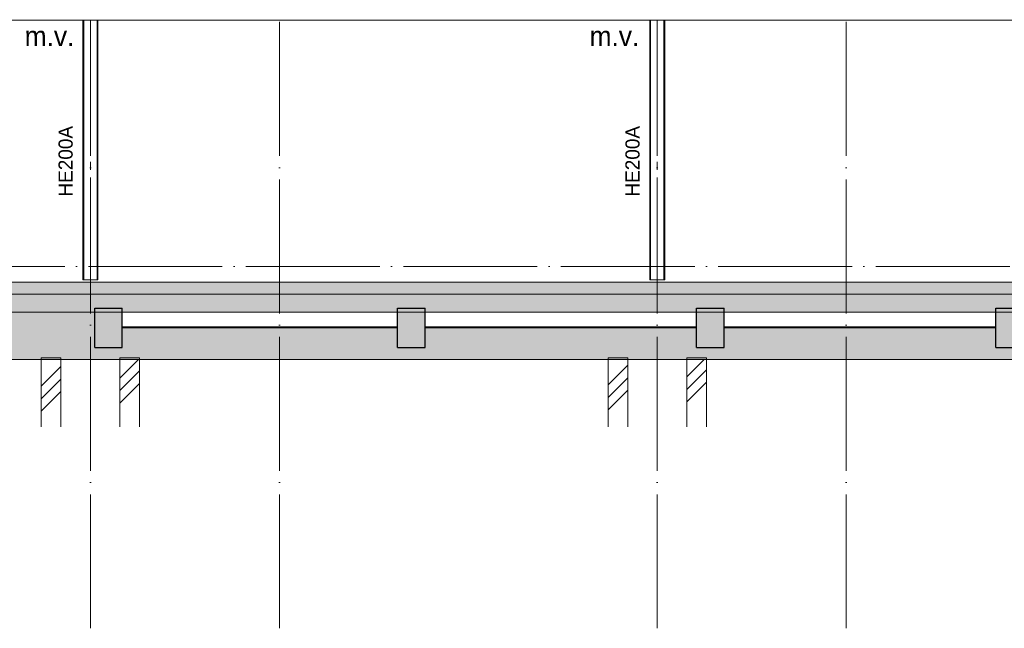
# Model space of a CAD drawing. Header units: millimetres. Extents: x 4517 to 474157, y -4632 to 9900.
# Tile 105 of 114: x 424029 to 436534, y -4594 to 3135. Entities that reach past the tile are written whole.
import ezdxf

# ---------------------------------------------------------------- set-up
doc = ezdxf.new("R2010")
doc.units = ezdxf.units.MM
for name, pattern in [('WSP_hartlijn', [800, 500, -100, 100, -100]), ('WSP_hhidden', [250, 150, -100]), ('WSP_stramienlijn', [2000, 1700, -150, 0, -150])]:
    doc.linetypes.add(name, pattern=pattern)
for name, color, linetype, lineweight in [('00_algemeen - hartlijn', 7, 'WSP_hartlijn', 13), ('00_algemeen - hhidden - 0_13mm', 7, 'WSP_hhidden', 13), ('00_text', 7, 'Continuous', 13), ('07_stramien', 4, 'Continuous', 13), ('07_stramien - levels', 7, 'Continuous', 13), ('16_funderingsconstructies', 2, 'Continuous', 18), ('16_funderingsconstructies - voeten en balken -cut-', 3, 'Continuous', 25), ('17_paalfunderingen - prefab', 2, 'Continuous', 18), ('23_vloeren', 2, 'Continuous', 18), ('28_hoofddraagconstructies - kolommen en liggers', 1, 'Continuous', 13), ('28_hoofddraagconstructies - kolommen en liggers - staal', 1, 'Continuous', 13), ('28_hoofddraagconstructies - tags', 7, 'Continuous', 18)]:
    doc.layers.add(name, color=color, linetype=linetype, lineweight=lineweight)
doc.layers.add('16_funderingsconstructies - voeten en balken', color=2, linetype='Continuous')
doc.styles.add('Revittext', font='txt', dxfattribs={"height": 250})
doc.styles.add('Revittext_1', font='txt', dxfattribs={"height": 180})
pattern_1 = [(45, (-40095.26, 0), (-449.013, 449.013), []), (45, (-39936.5, 0), (0, 898.026), []), (45, (-40254, 0), (0, 898.026), [])]

# ---------------------------------------------------------------- blocks, each defined once
blk = doc.blocks.new('28_WSP_SC_staal - HE v21-0 - HE200A - S235-V113-as H')
at = {"layer": '00_algemeen - hartlijn'}
blk.add_line((-12200, -170), (-12200, 3130), dxfattribs=at)
blk = doc.blocks.new('28_WSP_SF_staal - HFL v21-0 - Lequ 200x200x16 - S235-1314732-as H')
at = {"layer": '00_algemeen - hhidden - 0_13mm'}
blk.add_line((-18995, -764), (-15500, -764), dxfattribs=at)
blk = doc.blocks.new('28_WSP_SF_staal - HFL v21-0 - Lequ 200x200x16 - S235-1314718-as H')
at = {"layer": '00_algemeen - hhidden - 0_13mm'}
blk.add_line((-15150, -764), (-11700, -764), dxfattribs=at)
blk = doc.blocks.new('17_WSP_FD_prefab - fundatiepaal v18-0 - 250x250-V115-as H')
at = {"layer": '16_funderingsconstructies', "lineweight": 13}
h = blk.add_hatch(dxfattribs=at)
h.set_pattern_fill('FP_4', color=50, style=0, pattern_type=2)
h.set_pattern_definition(pattern_1)
h.paths.add_polyline_path([(-11825, -2035), (-11575, -2035), (-11575, -1180), (-11825, -1180), (-11825, -1281)])
at = {"layer": '16_funderingsconstructies', "color": 135, "lineweight": 13}
for p, q in [((-11575, -1160), (-11825, -1160)), ((-11825, -1160), (-11825, -1180)), ((-11575, -1160), (-11575, -1180))]:
    blk.add_line(p, q, dxfattribs=at)
at = {"layer": '17_paalfunderingen - prefab', "color": 55}
for p, q in [((-11825, -1180), (-11825, -2035)), ((-11575, -1180), (-11575, -2035))]:
    blk.add_line(p, q, dxfattribs=at)
blk = doc.blocks.new('17_WSP_FD_prefab - fundatiepaal v18-0 - 250x250-V116-as H')
at = {"layer": '16_funderingsconstructies', "lineweight": 13}
h = blk.add_hatch(dxfattribs=at)
h.set_pattern_fill('FP_4', color=50, style=0, pattern_type=2)
h.set_pattern_definition(pattern_1)
h.paths.add_polyline_path([(-12575, -2035), (-12575, -1180), (-12825, -1180), (-12825, -2035)])
at = {"layer": '16_funderingsconstructies', "color": 135, "lineweight": 13}
for p, q in [((-12575, -1160), (-12825, -1160)), ((-12825, -1160), (-12825, -1180)), ((-12575, -1160), (-12575, -1180))]:
    blk.add_line(p, q, dxfattribs=at)
at = {"layer": '17_paalfunderingen - prefab', "color": 55}
for p, q in [((-12825, -1180), (-12825, -2035)), ((-12575, -1180), (-12575, -2035))]:
    blk.add_line(p, q, dxfattribs=at)
blk = doc.blocks.new('17_WSP_FD_prefab - fundatiepaal v18-0 - 250x250-V117-as H')
at = {"layer": '16_funderingsconstructies', "lineweight": 13}
h = blk.add_hatch(dxfattribs=at)
h.set_pattern_fill('FP_4', color=50, style=0, pattern_type=2)
h.set_pattern_definition(pattern_1)
h.paths.add_polyline_path([(-18775, -2035), (-18775, -1180), (-19025, -1180), (-19025, -2035)])
at = {"layer": '16_funderingsconstructies', "color": 135, "lineweight": 13}
for p, q in [((-18775, -1160), (-19025, -1160)), ((-19025, -1160), (-19025, -1180)), ((-18775, -1160), (-18775, -1180))]:
    blk.add_line(p, q, dxfattribs=at)
at = {"layer": '17_paalfunderingen - prefab', "color": 55}
for p, q in [((-19025, -1180), (-19025, -2035)), ((-18775, -1180), (-18775, -2035))]:
    blk.add_line(p, q, dxfattribs=at)
blk = doc.blocks.new('17_WSP_FD_prefab - fundatiepaal v18-0 - 250x250-V118-as H')
at = {"layer": '16_funderingsconstructies', "lineweight": 13}
h = blk.add_hatch(dxfattribs=at)
h.set_pattern_fill('FP_4', color=50, style=0, pattern_type=2)
h.set_pattern_definition(pattern_1)
h.paths.add_polyline_path([(-20025, -2035), (-19775, -2035), (-19775, -1180), (-20025, -1180)])
at = {"layer": '16_funderingsconstructies', "color": 135, "lineweight": 13}
for p, q in [((-19775, -1160), (-20025, -1160)), ((-20025, -1160), (-20025, -1180)), ((-19775, -1160), (-19775, -1180))]:
    blk.add_line(p, q, dxfattribs=at)
at = {"layer": '17_paalfunderingen - prefab', "color": 55}
for p, q in [((-20025, -1180), (-20025, -2035)), ((-19775, -1180), (-19775, -2035))]:
    blk.add_line(p, q, dxfattribs=at)

msp = doc.modelspace()

# ---------------------------------------------------------------- hatches: boundary and pattern name
at = {"layer": '16_funderingsconstructies - voeten en balken'}
for color, points in [(90, [(433435.7, -580), (436426.9, -580), (436426.9, -530), (436776.9, -530), (436776.9, -580), (439951.9, -580), (439951.9, -530), (440301.9, -530), (440301.9, -580), (441826.9, -580), (441826.9, -350), (440256.9, -350), (440256.9, -500.7), (439996.9, -500.7), (439996.9, -350), (415226.9, -350), (415226.9, -580), (424981.9, -580), (424981.9, -530), (425331.9, -530), (425331.9, -580), (428826.9, -580), (428826.9, -530), (429176.9, -530), (429176.9, -580), (432626.9, -580), (432626.9, -530), (432976.9, -530), (432976.9, -580)]), (90, [(432976.9, -1180), (442026.9, -1180), (442026.9, -780), (440301.9, -780), (440301.9, -1030), (439951.9, -1030), (439951.9, -780), (436776.9, -780), (436776.9, -1030), (436426.9, -1030), (436426.9, -780), (432976.9, -780), (432976.9, -1030), (432626.9, -1030), (432626.9, -780), (429176.9, -780), (429176.9, -1030), (428826.9, -1030), (428826.9, -780), (425331.9, -780), (425331.9, -1030), (424981.9, -1030), (424981.9, -580), (415026.9, -580), (415026.9, -1180), (432800.8, -1180)]), (256, [(425331.9, -1030), (425331.9, -530), (424981.9, -530), (424981.9, -1030)]), (256, [(429176.9, -1030), (429176.9, -530), (428826.9, -530), (428826.9, -1030), (428991.4, -1030)]), (256, [(432976.9, -1030), (432976.9, -530), (432626.9, -530), (432626.9, -1030), (432800.8, -1030)]), (256, [(436776.9, -1030), (436776.9, -530), (436426.9, -530), (436426.9, -1030), (436610.3, -1030)])]:
    msp.add_hatch(color=color, dxfattribs=at).paths.add_polyline_path(points)
at = {"layer": '23_vloeren'}
h = msp.add_hatch(color=90, dxfattribs=at)
h.paths.add_polyline_path([(432165.9, -350), (439996.9, -350), (439996.9, -200), (415226.9, -200), (415226.9, -350), (429626.3, -350)])
h.paths.add_polyline_path([(441826.9, -350), (441826.9, -200), (440256.9, -200), (440256.9, -350)])

# ---------------------------------------------------------------- linework, layer by layer
at = {"layer": '07_stramien', "linetype": 'WSP_stramienlijn'}
for p, q in [((424926.9, -4594.5), (424926.9, 9000)), ((427326.9, -4594.5), (427326.9, 9000)), ((432126.9, -4594.5), (432126.9, 9000)), ((434526.9, -4594.5), (434526.9, 9000))]:
    msp.add_line(p, q, dxfattribs=at)
at = {"layer": '07_stramien - levels', "linetype": 'WSP_stramienlijn'}
msp.add_line((404900.7, 0), (445344.7, 0), dxfattribs=at)
at = {"layer": '16_funderingsconstructies - voeten en balken', "color": 55, "lineweight": 18}
for p, q in [((415226.9, -350), (439996.9, -350)), ((424981.9, -580), (415026.9, -580)), ((442026.9, -1180), (415026.9, -1180))]:
    msp.add_line(p, q, dxfattribs=at)
at = {"layer": '16_funderingsconstructies - voeten en balken -cut-'}
for p, q in [((424981.9, -1030), (424981.9, -530)), ((424981.9, -530), (425331.9, -530)), ((425331.9, -1030), (425331.9, -530)), ((428826.9, -1030), (428826.9, -530)), ((428826.9, -530), (429176.9, -530)), ((429176.9, -1030), (429176.9, -530)), ((432626.9, -1030), (432626.9, -530)), ((432626.9, -530), (432976.9, -530)), ((432976.9, -1030), (432976.9, -530)), ((436426.9, -1030), (436426.9, -530)), ((436426.9, -530), (436776.9, -530)), ((424981.9, -1030), (425331.9, -1030)), ((428826.9, -1030), (429176.9, -1030)), ((432626.9, -1030), (432976.9, -1030)), ((436426.9, -1030), (436776.9, -1030))]:
    msp.add_line(p, q, dxfattribs=at)
at = {"layer": '23_vloeren', "color": 55}
for p, q in [((415226.9, -200), (439996.9, -200)), ((439996.9, -350), (415226.9, -350))]:
    msp.add_line(p, q, dxfattribs=at)
at = {"layer": '28_hoofddraagconstructies - kolommen en liggers', "color": 135}
for p, q in [((425331.8, -580), (424981.9, -580)), ((429176.8, -580), (428826.9, -580)), ((432976.8, -580), (432626.9, -580)), ((436776.8, -580), (436426.9, -580))]:
    msp.add_line(p, q, dxfattribs=at)
at = {"layer": '28_hoofddraagconstructies - kolommen en liggers - staal'}
for p, q in [((436683.4, 3130), (415246.9, 3130)), ((424831.9, 3130), (424831.9, -170)), ((424841.9, 3130), (424841.9, -170)), ((425011.9, 3130), (425011.9, -170)), ((425021.9, 3130), (425021.9, -170)), ((432031.9, 3130), (432031.9, -170)), ((432041.9, 3130), (432041.9, -170)), ((432211.9, 3130), (432211.9, -170)), ((432221.9, 3130), (432221.9, -170)), ((424841.9, -170), (424831.9, -170)), ((424859.9, -170), (424841.9, -170)), ((424993.9, -170), (424859.9, -170)), ((425011.9, -170), (424993.9, -170)), ((425021.9, -170), (425011.9, -170)), ((432041.9, -170), (432031.9, -170)), ((432059.9, -170), (432041.9, -170)), ((432193.9, -170), (432059.9, -170)), ((432211.9, -170), (432193.9, -170)), ((432221.9, -170), (432211.9, -170)), ((428826.9, -580), (425331.9, -580)), ((432626.9, -580), (429176.9, -580)), ((436426.9, -580), (432976.9, -580)), ((428826.9, -764), (425331.9, -764)), ((428826.9, -780), (425331.9, -780)), ((432626.9, -764), (429176.9, -764)), ((432626.9, -780), (429176.9, -780)), ((436426.9, -764), (432976.9, -764)), ((436426.9, -780), (432976.9, -780))]:
    msp.add_line(p, q, dxfattribs=at)

# ---------------------------------------------------------------- block references
at = {"layer": '00_algemeen - hartlijn'}
for p in [(437126.9, 0), (444326.9, 0)]:
    msp.add_blockref('28_WSP_SC_staal - HE v21-0 - HE200A - S235-V113-as H', p, dxfattribs=at)
at = {"layer": '00_algemeen - hhidden - 0_13mm'}
for name, p in [('28_WSP_SF_staal - HFL v21-0 - Lequ 200x200x16 - S235-1314732-as H', (444326.9, 0)), ('28_WSP_SF_staal - HFL v21-0 - Lequ 200x200x16 - S235-1314718-as H', (444326.9, 0)), ('28_WSP_SF_staal - HFL v21-0 - Lequ 200x200x16 - S235-1314718-as H', (448126.9, 0))]:
    msp.add_blockref(name, p, dxfattribs=at)
at = {"layer": '16_funderingsconstructies', "color": 135, "lineweight": 13}
for name in ['17_WSP_FD_prefab - fundatiepaal v18-0 - 250x250-V118-as H', '17_WSP_FD_prefab - fundatiepaal v18-0 - 250x250-V117-as H', '17_WSP_FD_prefab - fundatiepaal v18-0 - 250x250-V116-as H', '17_WSP_FD_prefab - fundatiepaal v18-0 - 250x250-V115-as H']:
    msp.add_blockref(name, (444326.9, 0), dxfattribs=at)

# ---------------------------------------------------------------- texts
at = {"layer": '00_text', "lineweight": 18, "char_height": 250, "width": 817.721, "attachment_point": 1, "style": 'Revittext'}
for insert in [(424092.4, 3051.6), (431267.2, 3051.6)]:
    msp.add_mtext('m.v.', dxfattribs=dict(at, insert=insert))
at = {"layer": '28_hoofddraagconstructies - tags', "lineweight": 13, "char_height": 180, "width": 1122.362, "attachment_point": 1, "rotation": 90, "style": 'Revittext_1', "bg_fill": 3, "box_fill_scale": 1.25, "bg_fill_color": 256, "bg_fill_true_color": 13158600, "bg_fill_transparency": 0}
for insert in [(424521.9, 888.9), (431721.9, 888.9)]:
    msp.add_mtext('HE200A', dxfattribs=dict(at, insert=insert))

doc.saveas('drawing.dxf')
